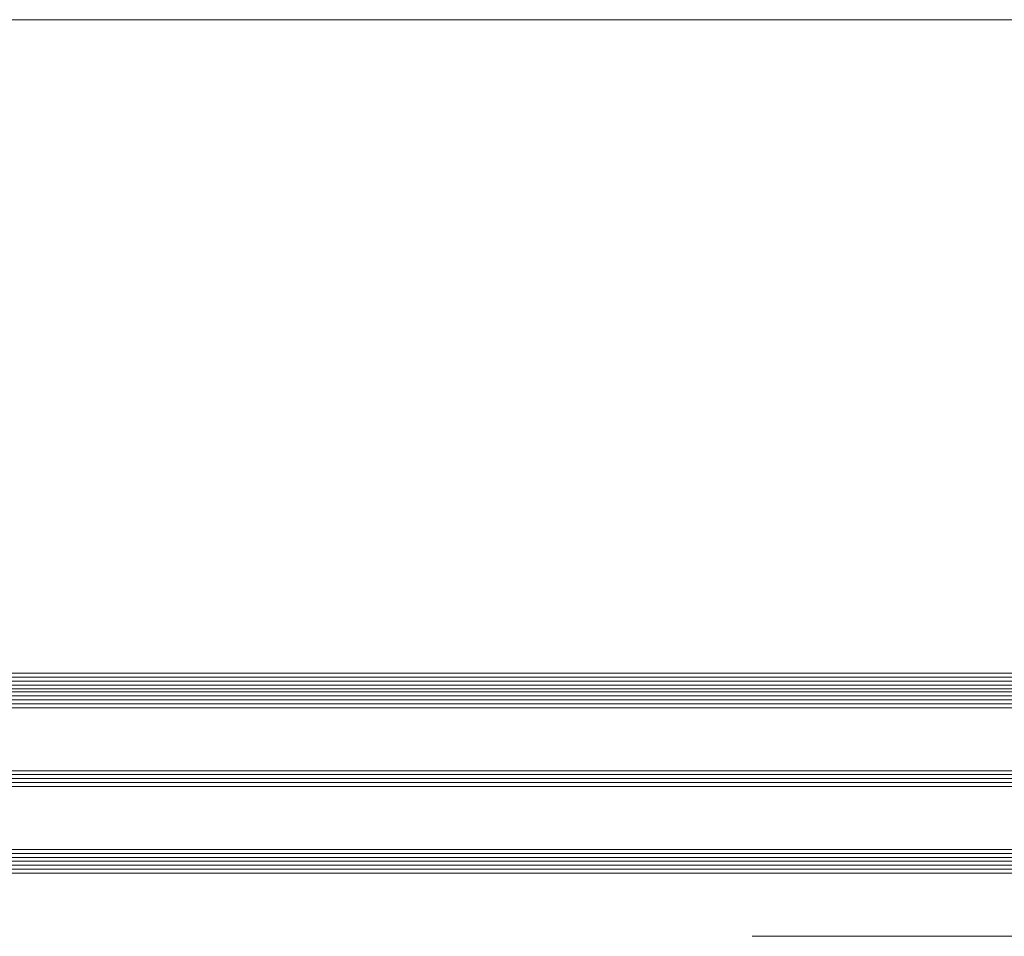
# Model space of a CAD drawing. Extents: x 1911006 to 2186114, y 709265 to 747216.
# Tile 205 of 256: x 1924660 to 1924910, y 735136 to 735369. Entities that reach past the tile are written whole.
import ezdxf

# ---------------------------------------------------------------- set-up
doc = ezdxf.new("R2010")
doc.units = 0
doc.header["$LTSCALE"] = 500
doc.header["$MEASUREMENT"] = 0
doc.linetypes.add('ACAD_ISO02W100', pattern=[15, 12, -3])
for name, color, linetype, lineweight in [('!_A_03_ČIARKOVANÁ', 41, 'ACAD_ISO02W100', 13), ('_MB_kreskowanie_szklo_0.09', 157, 'CONTINUOUS', 9), ('_MB_szklo_0.15', 142, 'CONTINUOUS', 15)]:
    doc.layers.add(name, color=color, linetype=linetype, lineweight=lineweight)
doc.layers.add('!_A_52_NOVÉ KCIE', color=7, linetype='CONTINUOUS', lineweight=13, true_color=0xa30000)

msp = doc.modelspace()

# ---------------------------------------------------------------- linework, layer by layer
at = {"layer": '!_A_03_ČIARKOVANÁ', "color": 7}
msp.add_lwpolyline([(1917346.45, 735136.39), (1933649.45, 735136.39)], dxfattribs=at)
at = {"layer": '!_A_52_NOVÉ KCIE', "color": 7}
msp.add_line((1924037.45, 735369.11), (1927037.45, 735369.11), dxfattribs=at)
at = {"layer": '_MB_kreskowanie_szklo_0.09', "color": 7}
for points in [[(1924492.45, 735202.19), (1925410.45, 735202.19)], [(1924492.45, 735201.19), (1925410.45, 735201.19)], [(1924492.45, 735200.19), (1925410.45, 735200.19)], [(1924492.45, 735197.43), (1925410.45, 735197.43)], [(1924492.45, 735196.43), (1925410.45, 735196.43)], [(1924492.45, 735195.43), (1925410.45, 735195.43)], [(1924492.45, 735177.43), (1925410.45, 735177.43)], [(1924492.45, 735176.43), (1925410.45, 735176.43)], [(1924492.45, 735175.43), (1925410.45, 735175.43)], [(1924492.45, 735157.43), (1925410.45, 735157.43)], [(1924492.45, 735156.43), (1925410.45, 735156.43)], [(1924492.45, 735155.43), (1925410.45, 735155.43)], [(1924492.45, 735154.43), (1925410.45, 735154.43)], [(1924492.45, 735153.43), (1925410.45, 735153.43)]]:
    msp.add_lwpolyline(points, dxfattribs=at)
at = {"layer": '_MB_szklo_0.15', "color": 7}
for points in [[(1925410.45, 735199.19), (1924492.45, 735199.19), (1924492.45, 735203.19), (1925410.45, 735203.19)], [(1925410.45, 735198.43), (1924492.45, 735198.43), (1924492.45, 735199.19), (1925410.45, 735199.19)], [(1925410.45, 735194.43), (1924492.45, 735194.43), (1924492.45, 735198.43), (1925410.45, 735198.43)], [(1925410.45, 735174.43), (1924492.45, 735174.43), (1924492.45, 735178.43), (1925410.45, 735178.43)], [(1925410.45, 735152.43), (1924492.45, 735152.43), (1924492.45, 735158.43), (1925410.45, 735158.43)]]:
    msp.add_lwpolyline(points, dxfattribs=at)

doc.saveas('drawing.dxf')
